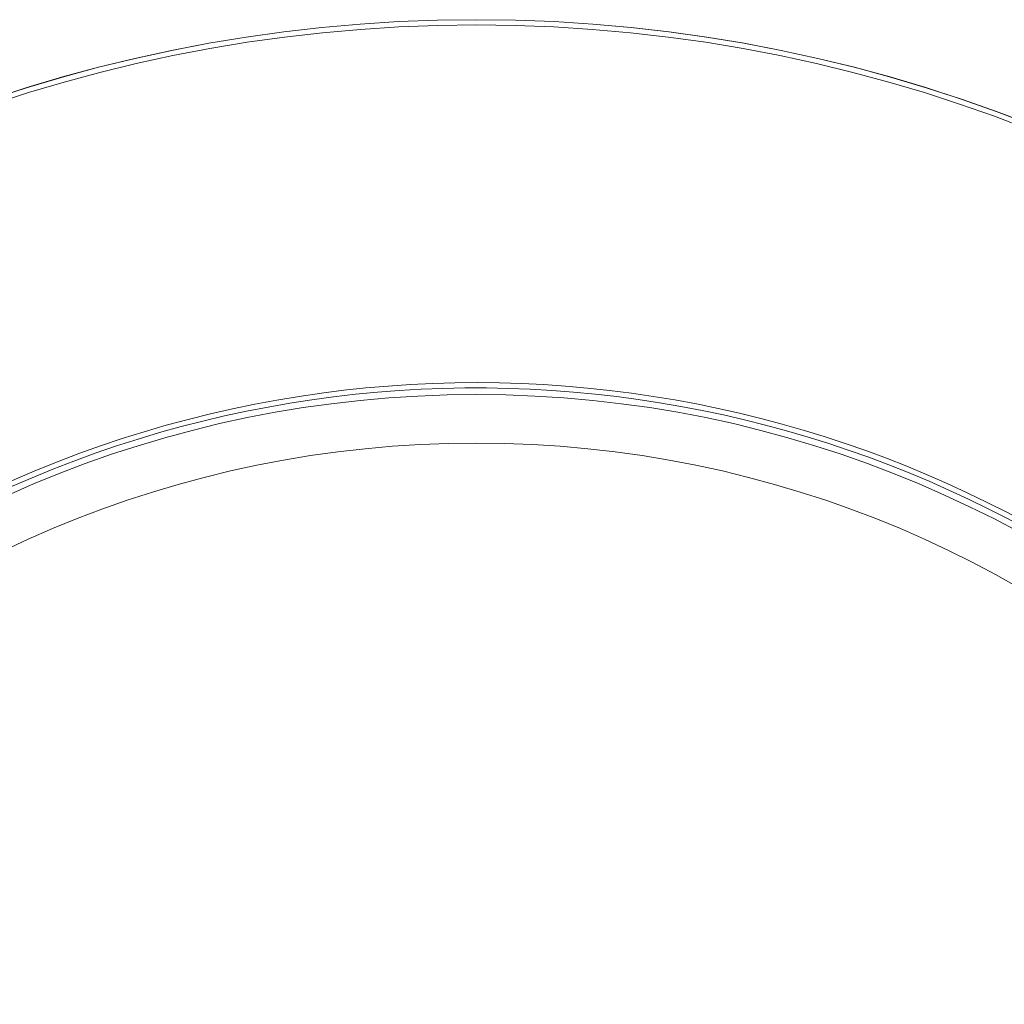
# Model space of a CAD drawing. Header units: millimetres. Extents: x 4085 to 7229, y 5281 to 10698.
# Tile 7 of 11: x 4486 to 4860, y 6057 to 6431. Entities that reach past the tile are written whole.
import ezdxf

# ---------------------------------------------------------------- set-up
doc = ezdxf.new("R2010")
doc.units = ezdxf.units.MM

msp = doc.modelspace()

# ---------------------------------------------------------------- linework, layer by layer
at = {"color": 7, "linetype": 'Continuous', "lineweight": 15}
for radius in [575, 432.5, 414.05]:
    msp.add_circle((4659.58, 5856.29), radius, dxfattribs=at)
for radius, start, end in [(575, 270.1, 269.9), (573, 270.1, 269.9), (437, 325.7188, 250.1702), (435, 328.749, 250.1741), (435, 328.749, 250.1741)]:
    msp.add_arc((4659.58, 5856.29), radius, start, end, dxfattribs=at)

doc.saveas('drawing.dxf')
